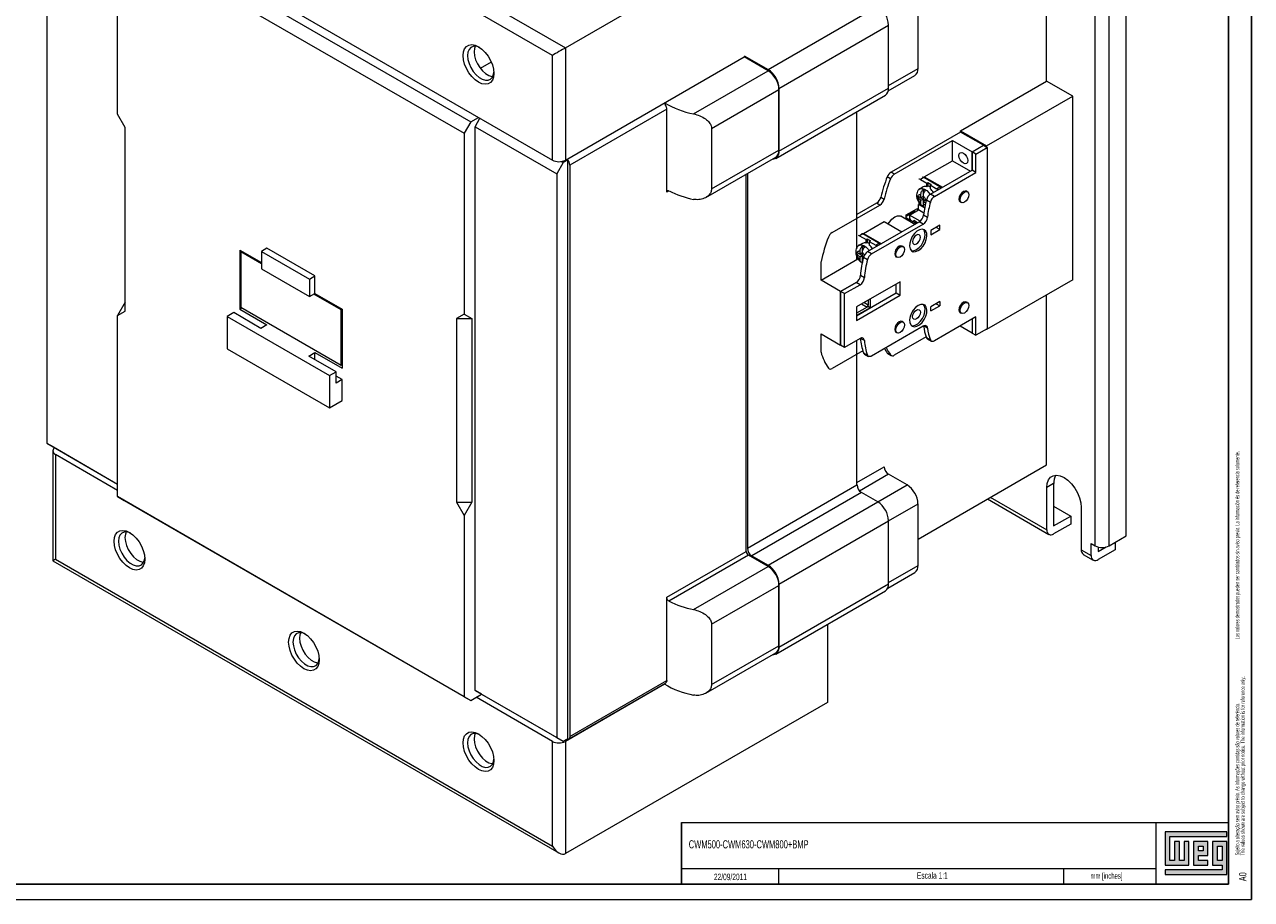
# Model space of a CAD drawing. Header units: millimetres. Extents: x 0 to 1189, y 0 to 841.
# Tile 4 of 7: x 791 to 1189, y 0 to 284. Entities that reach past the tile are written whole.
import ezdxf

# ---------------------------------------------------------------- set-up
doc = ezdxf.new("R2010")
doc.units = ezdxf.units.MM
doc.layers.add('FORMATO', color=7, linetype='Continuous')
doc.layers.add('LEGENDA', color=7, linetype='Continuous')
doc.styles.add('SLDTEXTSTYLE1', font='TXT', dxfattribs={"width": 0.605})
doc.styles.add('SLDTEXTSTYLE2', font='TXT', dxfattribs={"width": 0.569583})

# ---------------------------------------------------------------- blocks, each defined once
blk = doc.blocks.new('SW_NOTE_0')
at = {"color": 0, "linetype": 'Continuous', "lineweight": 0, "attachment_point": 1, "rotation": 90}
for s, insert, char_height, style in [('Sujeito a alteração sem aviso prévio. As informações contidas são valores de referência.                                                           Los valores demostrados pueden ser cambiados sin aviso previo. La información és de referencia solamente.', (-1.71, 0), 1.32292, 'SLDTEXTSTYLE2'), ('The values shown are subject to change without prior notice. The information is for reference only. ', (0.06, 0), 1.3229, 'SLDTEXTSTYLE1')]:
    blk.add_mtext(s, dxfattribs=dict(at, insert=insert, char_height=char_height, style=style))

msp = doc.modelspace()

# ---------------------------------------------------------------- hatches: boundary and pattern name
at = {"linetype": 'Continuous'}
msp.add_hatch(color=7, dxfattribs=at).paths.add_polyline_path([(1160.99, 21.93), (1160.99, 11.15), (1168.69, 11.15), (1168.69, 18.85), (1167.15, 18.85), (1167.15, 12.69), (1165.61, 12.69), (1165.61, 18.85), (1164.07, 18.85), (1164.07, 12.69), (1162.53, 12.69), (1162.53, 20.39), (1181.01, 20.39), (1181.01, 21.93)], flags=0)
h = msp.add_hatch(color=7, dxfattribs=at)
h.paths.add_polyline_path([(1160.99, 8.07), (1181.01, 8.07), (1181.01, 18.85), (1176.39, 18.85), (1176.39, 11.15), (1179.47, 11.15), (1179.47, 9.61), (1160.99, 9.61)], flags=0)
h.paths.add_polyline_path([(1177.93, 17.31), (1179.47, 17.31), (1179.47, 12.69), (1177.93, 12.69)], flags=0)
h = msp.add_hatch(color=7, dxfattribs=at)
h.paths.add_polyline_path([(1174.85, 12.69), (1171.77, 12.69), (1171.77, 14.23), (1174.85, 14.23), (1174.85, 18.85), (1170.23, 18.85), (1170.23, 11.15), (1174.85, 11.15)], flags=0)
h.paths.add_polyline_path([(1173.31, 15.77), (1171.77, 15.77), (1171.77, 17.31), (1173.31, 17.31)], flags=0)

# ---------------------------------------------------------------- linework, layer by layer
at = {"color": 7, "linetype": 'Continuous', "lineweight": 15}
for p, q in [((800.92, 371.89), (966.38, 276.37)), ((962.14, 273.92), (800.92, 366.99)), ((1148.32, 117.98), (1148.32, 344.16)), ((1138.28, 114.79), (1138.28, 340.97)), ((1142.8, 114.79), (1142.8, 340.97)), ((798.09, 330.97), (798.09, 148.06)), ((800.92, 333.02), (962.14, 239.95)), ((1122.51, 265.56), (1122.51, 330.48)), ((966.38, 276.37), (1051.37, 325.43)), ((823.19, 317.3), (935.63, 252.39)), ((821.06, 313.62), (933.5, 248.71)), ((821.06, 254.83), (821.06, 313.62)), ((1032.14, 269.33), (1067.71, 289.86)), ((1080.79, 269.65), (1080.79, 289.66)), ((1035.68, 263.21), (1071.24, 283.74)), ((1071.24, 263.33), (1071.24, 283.74)), ((966.38, 276.37), (966.38, 239.95)), ((942.31, 271.77), (938.74, 269.71)), ((962.14, 239.95), (962.14, 273.92)), ((966.38, 239.95), (1024.36, 273.42)), ((1024.36, 273.82), (1032.14, 269.33)), ((1032.14, 268.93), (1024.36, 273.42)), ((1007.95, 254.97), (1032.14, 268.93)), ((1071.14, 262.39), (1079.75, 267.36)), ((1071.24, 264.14), (1080.79, 269.65)), ((1013.8, 250.18), (1035.68, 262.81)), ((1035.68, 242.79), (1071.24, 263.33)), ((1035.68, 263.21), (1035.68, 242.79)), ((1035.68, 243.21), (1035.68, 262.81)), ((1094.58, 249.44), (1122.51, 265.56)), ((1130.99, 260.67), (1122.51, 265.56)), ((1034.64, 240.5), (1070.21, 261.04)), ((1103.06, 244.54), (1130.99, 260.67)), ((1130.99, 201.06), (1130.99, 260.67)), ((823.54, 250.55), (821.06, 254.83)), ((999.26, 256.48), (967.79, 238.32)), ((999.26, 229.54), (999.26, 256.48)), ((1060.99, 211.57), (1060.99, 255.72)), ((935.63, 252.39), (933.5, 248.71)), ((935.63, 252.39), (938.11, 253.82)), ((937.04, 250.75), (938.63, 253.52)), ((823.54, 190.94), (823.54, 250.55)), ((933.5, 248.71), (933.5, 189.92)), ((937.04, 250.75), (963.55, 235.45)), ((937.04, 67.85), (937.04, 250.75)), ((1013.8, 250.18), (1013.8, 230.58)), ((1094.58, 249.03), (1072.03, 236.02)), ((1094.58, 249.03), (1094.58, 249.44)), ((1094.58, 249.44), (1103.06, 244.54)), ((1102, 244.75), (1094.58, 249.03)), ((1013.8, 230.58), (1035.68, 243.21)), ((1073.09, 235.4), (1091.96, 246.3)), ((1091.96, 239.76), (1091.96, 246.3)), ((1091.96, 246.3), (1098.33, 242.62)), ((1098.33, 242.62), (1102, 244.75)), ((1098.33, 242.62), (1102, 244.75)), ((1099.6, 241.89), (1103.28, 244.01)), ((1102, 244.75), (1103.28, 244.01)), ((1103.06, 244.54), (1103.06, 244.13)), ((1103.28, 244.01), (1103.28, 185.22)), ((965.67, 239.12), (963.55, 235.45)), ((965.02, 239.5), (965.67, 239.12)), ((967.09, 239.94), (965.67, 239.12)), ((966.72, 240.15), (967.09, 239.94)), ((967.09, 239.94), (967.09, 52.14)), ((1011.93, 227.81), (1034.64, 240.92)), ((1082.84, 234.5), (1091.96, 239.76)), ((1091.96, 239.76), (1097.83, 236.38)), ((1099.6, 241.89), (1098.33, 242.62)), ((1098.33, 236.66), (1098.33, 242.62)), ((1098.33, 242.62), (1098.33, 236.66)), ((1099.6, 235.93), (1099.6, 241.89)), ((963.55, 235.45), (963.55, 52.54)), ((967.79, 238.32), (967.79, 52.94)), ((1025.07, 112.95), (1025.07, 235.4)), ((1025.42, 235.6), (1025.42, 113.98)), ((1073.09, 235.4), (1072.03, 236.02)), ((1084.86, 228.89), (1098.33, 236.66)), ((1086.13, 228.15), (1099.6, 235.93)), ((1099.6, 235.93), (1098.33, 236.66)), ((1071.88, 233.9), (1070.82, 234.52)), ((1082.51, 231.24), (1081.45, 230.62)), ((1082.63, 234.3), (1081.57, 233.68)), ((1081.57, 233.68), (1083.65, 232.48)), ((1087.86, 231.27), (1082.63, 234.3)), ((1082.84, 234.17), (1082.84, 234.5)), ((1082.84, 234.5), (1088.71, 231.11)), ((1083.65, 232.48), (1084.01, 232.68)), ((1083.65, 231.31), (1083.65, 232.48)), ((1084.01, 231.51), (1083.65, 231.31)), ((1084.01, 232.68), (1085.07, 232.07)), ((1084.01, 232.68), (1084.01, 231.51)), ((1085.07, 232.07), (1084.71, 231.87)), ((1084.71, 231.87), (1084.71, 230.69)), ((1084.71, 231.87), (1086.8, 230.66)), ((1086.8, 230.66), (1087.86, 231.27)), ((999.95, 229.94), (999.26, 229.54)), ((1068.7, 227.88), (1069.77, 227.27)), ((1080.6, 228.39), (1080.8, 228.25)), ((1080.6, 227.57), (1080.6, 228.39)), ((1081.28, 227.97), (1080.6, 227.57)), ((1080.8, 227.43), (1080.6, 227.57)), ((1080.8, 228.25), (1081.71, 227.72)), ((1081.71, 226.91), (1080.8, 227.43)), ((1081.07, 230.74), (1081.39, 230.56)), ((1081.71, 227.72), (1081.71, 228.77)), ((1082.42, 228.13), (1081.71, 227.72)), ((1081.71, 227.72), (1082.42, 227.31)), ((1081.71, 226.91), (1082.42, 227.31)), ((1082.42, 230.36), (1082.42, 228.36)), ((1082.42, 228.36), (1082.42, 227.31)), ((1082.42, 227.31), (1082.42, 226.5)), ((1082.42, 227.31), (1083.32, 226.79)), ((1083.53, 227.05), (1084.8, 226.32)), ((1086.13, 228.15), (1084.86, 228.89)), ((1096.85, 229.62), (1096.5, 229.82)), ((1052.94, 216.42), (1068.42, 225.36)), ((1067.36, 225.97), (1060.99, 222.29)), ((1068.42, 225.36), (1067.36, 225.97)), ((1076.97, 222.13), (1080.58, 224.21)), ((1079.52, 223.11), (1076.97, 221.64)), ((1078.03, 222.09), (1080.93, 223.76)), ((1079.52, 223.6), (1079.52, 223.11)), ((1079.52, 223.11), (1079.66, 223.03)), ((1080.58, 224.21), (1080.58, 223.56)), ((1081.37, 225.81), (1080.93, 225.56)), ((1080.93, 223.76), (1080.93, 225.56)), ((1082.93, 224.4), (1080.93, 225.56)), ((1082.67, 222.76), (1080.93, 223.76)), ((1081.71, 225.86), (1081.71, 226.91)), ((1083.12, 226.91), (1082.42, 226.5)), ((1083.27, 226.01), (1082.42, 226.5)), ((1082.42, 226.5), (1082.42, 225.45)), ((1082.42, 225.45), (1082.42, 225.09)), ((1083.32, 226.79), (1083.44, 226.72)), ((1094.5, 226.36), (1094.85, 226.15)), ((1063.11, 216.17), (1069.76, 220.01)), ((1064.43, 210.24), (1081.2, 219.92)), ((1065.7, 209.5), (1082.47, 219.18)), ((1069.76, 220.01), (1075.56, 216.66)), ((1079.77, 219.09), (1075.22, 221.72)), ((1076.52, 220.97), (1076.97, 221.23)), ((1076.97, 221.23), (1076.97, 222.13)), ((1080.22, 219.35), (1076.97, 221.23)), ((1078.03, 222.09), (1078.03, 221.19)), ((1081.47, 220.1), (1078.03, 222.09)), ((1078.03, 221.19), (1078.4, 220.4)), ((1079.45, 219.8), (1079.45, 220.29)), ((1080.65, 219.6), (1079.45, 220.29)), ((1080.22, 219.84), (1079.8, 219.6)), ((1082.47, 219.18), (1081.2, 219.92)), ((1082.6, 222.15), (1083.88, 221.41)), ((1062.9, 215.97), (1061.84, 215.35)), ((1061.84, 215.35), (1063.92, 214.15)), ((1068.13, 212.94), (1062.9, 215.97)), ((1063.11, 215.84), (1063.11, 216.17)), ((1063.11, 216.17), (1068.91, 212.82)), ((1087.86, 218.78), (1084.96, 217.11)), ((1084.96, 215.72), (1087.86, 217.39)), ((1084.96, 217.11), (1084.96, 215.72)), ((1087.86, 217.39), (1086.66, 218.09)), ((1087.86, 217.39), (1087.86, 218.78)), ((869.51, 211.35), (867.74, 210.33)), ((885.06, 202.37), (869.51, 211.35)), ((1061.34, 212.41), (1061.66, 212.23)), ((1062.78, 212.91), (1061.72, 212.29)), ((1062.69, 212.03), (1062.69, 210.03)), ((1063.92, 214.15), (1064.28, 214.35)), ((1063.92, 212.98), (1063.92, 214.15)), ((1064.28, 213.18), (1063.92, 212.98)), ((1064.28, 214.35), (1065.34, 213.74)), ((1064.28, 214.35), (1064.28, 213.18)), ((1065.34, 213.74), (1064.99, 213.54)), ((1064.99, 213.54), (1064.99, 212.37)), ((1064.99, 213.54), (1067.07, 212.33)), ((1067.07, 212.33), (1068.13, 212.94)), ((1075.99, 211.86), (1075.64, 212.06)), ((860.67, 210.74), (867.74, 206.66)), ((860.67, 210.74), (860.67, 191.55)), ((861.02, 210.14), (861.37, 210.34)), ((867.74, 206.26), (861.02, 210.14)), ((861.02, 210.14), (861.02, 192.17)), ((867.74, 210.33), (867.74, 204.62)), ((867.74, 210.33), (883.29, 201.35)), ((1049.32, 201.02), (1061.3, 207.94)), ((1060.87, 210.06), (1061.07, 209.92)), ((1060.87, 209.24), (1060.87, 210.06)), ((1061.56, 209.64), (1060.87, 209.24)), ((1061.07, 209.1), (1060.87, 209.24)), ((1060.99, 207.76), (1060.99, 208.5)), ((1061.07, 209.92), (1061.98, 209.39)), ((1061.98, 208.58), (1061.07, 209.1)), ((1061.35, 207.97), (1061.46, 208.03)), ((1061.98, 209.39), (1061.98, 210.44)), ((1062.69, 209.8), (1061.98, 209.39)), ((1061.98, 209.39), (1062.69, 208.98)), ((1061.98, 208.58), (1062.69, 208.98)), ((1061.98, 207.53), (1061.98, 208.58)), ((1062.69, 210.03), (1062.69, 208.98)), ((1062.69, 208.98), (1062.69, 208.17)), ((1062.69, 208.98), (1063.2, 208.69)), ((1063.1, 208.41), (1062.69, 208.17)), ((1063, 207.99), (1062.69, 208.17)), ((1062.69, 208.17), (1062.69, 207.12)), ((1062.69, 207.12), (1062.69, 206.76)), ((1063.1, 208.39), (1064.37, 207.65)), ((1065.7, 209.5), (1064.43, 210.24)), ((1073.64, 208.6), (1073.99, 208.4)), ((867.74, 204.62), (883.29, 195.64)), ((1049.32, 201.02), (1049.32, 206.98)), ((883.29, 201.35), (885.06, 202.37)), ((883.29, 201.35), (883.29, 195.64)), ((885.06, 196.66), (885.06, 202.37)), ((1055.69, 197.35), (1049.32, 201.02)), ((1055.69, 197.35), (1060.7, 200.24)), ((1060.7, 200.24), (1055.69, 197.35)), ((1056.96, 196.62), (1061.97, 199.51)), ((1061.97, 199.51), (1060.7, 200.24)), ((1074.99, 200.49), (1060.85, 192.33)), ((1062.11, 202.56), (1063.38, 201.82)), ((1073.72, 196.82), (1073.72, 199.76)), ((1074.99, 196.08), (1074.99, 200.49)), ((1130.99, 201.06), (1103.06, 184.93)), ((883.29, 195.64), (885.06, 196.66)), ((893.55, 191.36), (884.72, 196.46)), ((885.06, 196.66), (893.9, 191.55)), ((1056.96, 196.62), (1055.69, 197.35)), ((1055.69, 197.35), (1055.69, 179.88)), ((1055.69, 179.88), (1055.69, 197.35)), ((1056.96, 179.14), (1056.96, 196.62)), ((1060.85, 189.39), (1073.72, 196.82)), ((1060.85, 187.92), (1074.99, 196.08)), ((1073.72, 196.82), (1074.99, 196.08)), ((1122.51, 141.04), (1122.51, 196.16)), ((823.54, 193.8), (821.06, 189.51)), ((860.67, 191.55), (861.38, 191.96)), ((860.67, 191.55), (869.51, 186.45)), ((861.02, 192.17), (893.55, 173.4)), ((893.55, 191.36), (893.89, 191.56)), ((893.55, 173.4), (893.55, 191.36)), ((893.9, 191.55), (893.9, 172.37)), ((1060.85, 192.33), (1060.85, 187.92)), ((1064.24, 192.25), (1060.85, 190.29)), ((1065.3, 192.04), (1060.85, 189.47)), ((1062.47, 193.27), (1064.24, 192.25)), ((1064.6, 192.86), (1063.18, 193.68)), ((1065.3, 192.04), (1064.39, 192.57)), ((1064.6, 194.49), (1064.6, 192.86)), ((1065.3, 194.9), (1065.3, 192.04)), ((1087.86, 194.04), (1084.96, 192.37)), ((1084.96, 190.98), (1087.86, 192.65)), ((1084.96, 190.98), (1084.96, 192.37)), ((1086.66, 193.35), (1087.86, 192.65)), ((1087.86, 194.04), (1087.86, 192.65)), ((1096.85, 193.69), (1096.5, 193.89)), ((821.06, 189.51), (823.54, 190.94)), ((821.06, 130.72), (821.06, 189.51)), ((858.74, 190.44), (856.62, 189.22)), ((856.62, 189.22), (856.62, 178.74)), ((856.62, 189.22), (889.86, 170.03)), ((867.58, 185.34), (858.74, 190.44)), ((933.5, 189.92), (931.03, 188.49)), ((931.03, 188.49), (931.03, 128.89)), ((931.03, 188.49), (935.98, 188.49)), ((933.5, 189.92), (935.98, 188.49)), ((935.98, 188.49), (935.98, 128.89)), ((1075.99, 187.36), (1075.64, 187.57)), ((1099.6, 189.06), (1086.13, 181.28)), ((1094.5, 190.43), (1094.85, 190.23)), ((1098.33, 188.32), (1098.33, 183.83)), ((1098.33, 188.32), (1098.33, 183.83)), ((1099.6, 183.1), (1099.6, 189.06)), ((869.51, 186.45), (867.58, 185.34)), ((1049.32, 177.59), (1049.32, 183.55)), ((1049.32, 183.55), (1055.69, 179.88)), ((1082.47, 186.03), (1065.7, 176.35)), ((1073.64, 184.1), (1073.99, 183.9)), ((1082.56, 185.98), (1082.4, 185.99)), ((1082.56, 186.08), (1082.56, 185.98)), ((1082.56, 185.98), (1082.63, 185.92)), ((1083.88, 185.42), (1082.66, 186.12)), ((1098.33, 183.83), (1094.44, 186.08)), ((1098.33, 183.83), (1099.6, 183.1)), ((1103.28, 185.22), (1099.6, 183.1)), ((1103.06, 184.93), (1102.92, 185.02)), ((1103.06, 185.1), (1103.06, 184.93)), ((1056.96, 179.14), (1055.69, 179.88)), ((1061.97, 182.04), (1056.96, 179.14)), ((1060.99, 134.52), (1060.99, 181.47)), ((1063.38, 181.35), (1062.11, 182.08)), ((1083.43, 182.58), (1073.09, 176.61)), ((1083.53, 182.32), (1084.8, 181.59)), ((1083.86, 181.92), (1085.13, 181.19)), ((856.62, 178.74), (889.86, 159.55)), ((883.14, 176.36), (885.06, 177.47)), ((891.98, 171.25), (883.14, 176.36)), ((885.06, 175.25), (885.06, 177.47)), ((885.06, 177.47), (893.9, 172.37)), ((1062.87, 178.06), (1052.94, 172.33)), ((1063.1, 177.4), (1064.37, 176.66)), ((1063.43, 176.98), (1064.7, 176.25)), ((1071.88, 176.71), (1070.82, 177.32)), ((1071.03, 177.13), (1072.09, 176.51)), ((889.86, 170.03), (891.98, 171.25)), ((891.98, 167.58), (891.98, 171.25)), ((893.55, 173.4), (893.9, 173.6)), ((889.86, 170.03), (889.86, 159.55)), ((893.9, 168.69), (891.98, 169.8)), ((893.9, 168.69), (891.98, 167.58)), ((893.9, 161.89), (893.9, 168.69)), ((889.86, 159.55), (893.9, 161.89)), ((798.09, 148.06), (821.06, 134.8)), ((798.09, 148.06), (800.21, 146.84)), ((800.04, 145.6), (800.04, 109.9)), ((800.21, 146.84), (821.06, 134.8)), ((821.06, 132.75), (800.92, 144.38)), ((800.92, 144.38), (800.92, 110.41)), ((1060.99, 135.33), (1069.83, 140.43)), ((1080.79, 116.96), (1122.51, 141.04)), ((1071.24, 137.99), (1061.82, 132.55)), ((1077.25, 134.52), (1071.24, 137.99)), ((1025.42, 113.98), (1060.99, 134.52)), ((1062.4, 132.07), (1026.84, 111.53)), ((1067.71, 129), (1062.4, 132.07)), ((1067.71, 129), (1077.25, 134.52)), ((1124.81, 134.98), (1122.55, 133.67)), ((1122.55, 119.95), (1122.55, 133.67)), ((1124.81, 134.98), (1124.81, 121.26)), ((933.5, 65.81), (821.06, 130.72)), ((821.06, 130.72), (823.19, 129.49)), ((823.19, 129.49), (935.63, 64.58)), ((931.03, 128.89), (933.5, 124.6)), ((931.03, 128.89), (935.98, 128.89)), ((935.98, 128.89), (933.5, 124.6)), ((1032.14, 108.47), (1067.71, 129)), ((1071.24, 122.88), (1080.79, 128.39)), ((1080.79, 108.39), (1080.79, 128.39)), ((1103.32, 129.97), (1123.21, 118.49)), ((1104.26, 130.51), (1122.55, 119.95)), ((1124.81, 127.63), (1130.33, 124.44)), ((933.5, 124.6), (933.5, 65.81)), ((1124.81, 121.26), (1130.33, 124.44)), ((1130.33, 124.44), (1130.33, 121.83)), ((1133.78, 127.19), (1133.78, 113.47)), ((1035.68, 102.35), (1071.24, 122.88)), ((1071.24, 102.47), (1071.24, 122.88)), ((1130.33, 121.83), (1124.81, 118.65)), ((1137, 115.53), (1138.28, 114.79)), ((1137, 111.61), (1137, 115.53)), ((1142.8, 114.79), (1148.32, 117.98)), ((1144.78, 115.93), (1144.78, 113.48)), ((999.26, 98.05), (1025.07, 112.95)), ((1025.78, 111.73), (999.98, 96.84)), ((1032.14, 108.05), (1025.78, 111.73)), ((1026.84, 111.53), (1032.14, 108.47)), ((1133.78, 113.47), (1137, 111.61)), ((1134.44, 112), (1137.67, 110.14)), ((1139.27, 112.91), (1141.88, 114.42)), ((1139.27, 114.4), (1139.27, 112.91)), ((1144.78, 113.48), (1139.27, 110.3)), ((800.04, 109.9), (964.26, 15.1)), ((800.92, 110.41), (962.14, 17.34)), ((1007.95, 94.09), (1032.14, 108.05)), ((1071.24, 102.88), (1080.79, 108.39)), ((1070.95, 101.02), (1079.75, 106.1)), ((1013.8, 89.3), (1035.68, 101.93)), ((1034.64, 79.65), (1070.21, 100.18)), ((1035.68, 81.93), (1071.24, 102.47)), ((1035.68, 102.35), (1035.68, 81.93)), ((1035.68, 82.33), (1035.68, 101.93)), ((999.26, 71.11), (999.26, 98.05)), ((1013.8, 89.3), (1013.8, 69.71)), ((1051.37, 89.31), (1051.37, 63.96)), ((1011.93, 66.93), (1034.64, 80.04)), ((1013.8, 69.71), (1035.68, 82.33)), ((937.04, 67.85), (963.55, 52.54)), ((939.16, 66.62), (937.04, 67.85)), ((998.57, 69.89), (966.38, 51.31)), ((967.38, 52.03), (998.85, 70.2)), ((967.79, 52.94), (999.26, 71.11)), ((933.5, 65.81), (935.63, 64.58)), ((935.63, 64.58), (939.16, 66.62)), ((962.14, 51.31), (937.38, 65.6)), ((939.16, 66.62), (965.67, 51.32)), ((1051.37, 63.96), (966.38, 14.89)), ((963.55, 52.54), (965.67, 51.32)), ((965.67, 51.32), (967.09, 52.14)), ((962.14, 17.34), (962.14, 51.31)), ((966.38, 51.31), (966.38, 14.89))]:
    msp.add_line(p, q, dxfattribs=at)
at = {"color": 7, "linetype": 'Continuous', "lineweight": 0}
for p, q in [((1181.01, 21.93), (1160.99, 21.93)), ((1160.99, 21.93), (1160.99, 11.15)), ((1162.53, 20.39), (1181.01, 20.39)), ((1162.53, 12.69), (1162.53, 20.39)), ((1181.01, 20.39), (1181.01, 21.93)), ((1165.61, 18.85), (1164.07, 18.85)), ((1164.07, 18.85), (1164.07, 12.69)), ((1165.61, 12.69), (1165.61, 18.85)), ((1168.69, 18.85), (1167.15, 18.85)), ((1167.15, 18.85), (1167.15, 12.69)), ((1168.69, 11.15), (1168.69, 18.85)), ((1174.85, 18.85), (1170.23, 18.85)), ((1170.23, 18.85), (1170.23, 11.15)), ((1171.77, 17.31), (1173.31, 17.31)), ((1171.77, 15.77), (1171.77, 17.31)), ((1173.31, 17.31), (1173.31, 15.77)), ((1174.85, 14.23), (1174.85, 18.85)), ((1181.01, 18.85), (1176.39, 18.85)), ((1176.39, 18.85), (1176.39, 11.15)), ((1177.93, 12.69), (1177.93, 17.31)), ((1177.93, 17.31), (1179.47, 17.31)), ((1179.47, 17.31), (1179.47, 12.69)), ((1181.01, 8.07), (1181.01, 18.85)), ((1164.07, 12.69), (1162.53, 12.69)), ((1167.15, 12.69), (1165.61, 12.69)), ((1173.31, 15.77), (1171.77, 15.77)), ((1171.77, 14.23), (1174.85, 14.23)), ((1171.77, 12.69), (1171.77, 14.23)), ((1174.85, 12.69), (1171.77, 12.69)), ((1174.85, 11.15), (1174.85, 12.69)), ((1179.47, 12.69), (1177.93, 12.69)), ((1035.52, 10.02), (1035.52, 5)), ((1128, 10.03), (1128, 5)), ((1160.99, 11.15), (1168.69, 11.15)), ((1160.99, 9.61), (1160.99, 8.07)), ((1179.47, 9.61), (1160.99, 9.61)), ((1160.99, 8.07), (1181.01, 8.07)), ((1170.23, 11.15), (1174.85, 11.15)), ((1176.39, 11.15), (1179.47, 11.15)), ((1179.47, 11.15), (1179.47, 9.61))]:
    msp.add_line(p, q, dxfattribs=at)
at = {"color": 7, "linetype": 'Continuous', "lineweight": 15, "flags": 128}
for points in [[(933.18, 273.85), (933.31, 275.06), (933.67, 276.07), (934.27, 276.82), (935.06, 277.27), (936, 277.41), (937.06, 277.23), (938.17, 276.73), (939.28, 275.95), (940.33, 274.91), (941.27, 273.68), (942.06, 272.32), (942.66, 270.88), (943.03, 269.45), (943.15, 268.1), (943.03, 266.89), (942.66, 265.89), (942.06, 265.14), (941.27, 264.68), (940.33, 264.54), (939.28, 264.72), (938.17, 265.22), (937.06, 266), (936, 267.04), (935.06, 268.27), (934.27, 269.64), (933.67, 271.07), (933.31, 272.5), (933.18, 273.85)], [(938.53, 276.5), (938.36, 276.59), (937.36, 276.88), (936.44, 276.85), (935.67, 276.51), (935.09, 275.87), (934.72, 274.96), (934.6, 273.85)], [(937.12, 276.94), (936.84, 276.19), (936.72, 275.08)], [(936.72, 275.08), (936.84, 273.82), (937.21, 272.5), (937.79, 271.18), (938.56, 269.95), (939.48, 268.87), (940.48, 268), (941.51, 267.41), (942.51, 267.11), (942.77, 267.09)], [(934.6, 273.85), (934.72, 272.6), (935.09, 271.28), (935.67, 269.96), (936.44, 268.72), (937.36, 267.64), (938.36, 266.78), (939.39, 266.18), (940.39, 265.89), (941.3, 265.92), (942.08, 266.26), (942.66, 266.9), (943.03, 267.8), (943.14, 268.53)], [(1096.91, 239.77), (1096.8, 239.2), (1096.5, 238.85), (1096.04, 238.76), (1095.5, 238.95), (1094.96, 239.39), (1094.5, 240), (1094.19, 240.71), (1094.08, 241.4), (1094.19, 241.96), (1094.5, 242.31), (1094.96, 242.4), (1095.5, 242.21), (1096.04, 241.78), (1096.5, 241.16), (1096.8, 240.45), (1096.91, 239.77)], [(1081.45, 230.62), (1081.52, 230.66), (1082.17, 230.78), (1082.93, 230.56), (1083.7, 230.04), (1084.42, 229.26), (1084.73, 228.81)], [(1096.5, 229.82), (1096.04, 229.91), (1095.5, 229.72), (1094.96, 229.29), (1094.5, 228.67), (1094.19, 227.96), (1094.08, 227.27), (1094.19, 226.71), (1094.5, 226.36), (1094.5, 226.36)], [(1095.85, 226.25), (1095.31, 226.06), (1094.85, 226.15), (1094.54, 226.51), (1094.44, 227.07), (1094.54, 227.76), (1094.85, 228.46), (1095.31, 229.08), (1095.85, 229.52), (1096.39, 229.71), (1096.85, 229.62), (1097.16, 229.26), (1097.26, 228.7), (1097.16, 228.01), (1096.85, 227.31), (1096.39, 226.69), (1095.85, 226.25)], [(1071.12, 219.22), (1071.49, 219.83), (1072.31, 220.81), (1073.22, 221.52), (1074.14, 221.87), (1074.96, 221.83), (1075.22, 221.72)], [(1080.86, 210.58), (1081.69, 211.2), (1082.45, 212.06), (1083.07, 213.08), (1083.49, 214.17), (1083.68, 215.23), (1083.62, 216.16), (1083.31, 216.89), (1082.78, 217.35), (1082.09, 217.49), (1081.28, 217.32), (1080.44, 216.83), (1079.63, 216.08), (1078.94, 215.13), (1078.41, 214.06), (1078.1, 212.98), (1078.04, 211.97), (1078.23, 211.13), (1078.65, 210.53), (1079.27, 210.22), (1080.03, 210.24), (1080.86, 210.58)], [(1080.29, 215.62), (1079.81, 215.23), (1079.4, 214.68), (1079.13, 214.05), (1079.04, 213.44), (1079.13, 212.94), (1079.4, 212.63), (1079.81, 212.55), (1080.29, 212.72), (1080.78, 213.1), (1081.18, 213.65), (1081.46, 214.28), (1081.55, 214.9), (1081.46, 215.4), (1081.18, 215.71), (1080.78, 215.79), (1080.29, 215.62)], [(1080.29, 210.9), (1081.13, 211.53), (1081.89, 212.39), (1082.51, 213.41), (1082.93, 214.5), (1083.11, 215.55), (1083.05, 216.49), (1082.74, 217.22), (1082.56, 217.43)], [(1061.72, 212.3), (1061.79, 212.33), (1062.44, 212.45), (1063.2, 212.23), (1063.98, 211.71), (1064.69, 210.93), (1064.96, 210.54)], [(1075.64, 212.06), (1075.18, 212.15), (1074.64, 211.96), (1074.1, 211.53), (1073.64, 210.91), (1073.33, 210.2), (1073.22, 209.52), (1073.33, 208.95), (1073.64, 208.6), (1073.64, 208.6)], [(1074.99, 208.49), (1074.45, 208.31), (1073.99, 208.4), (1073.68, 208.75), (1073.58, 209.31), (1073.68, 210), (1073.99, 210.71), (1074.45, 211.32), (1074.99, 211.76), (1075.53, 211.95), (1075.99, 211.86), (1076.3, 211.51), (1076.41, 210.94), (1076.3, 210.26), (1075.99, 209.55), (1075.53, 208.93), (1074.99, 208.49)], [(1079.31, 214.5), (1079.42, 214.68), (1079.52, 214.86)], [(1080.86, 192.78), (1080.03, 192.15), (1079.27, 191.29), (1078.65, 190.27), (1078.23, 189.18), (1078.04, 188.13), (1078.1, 187.19), (1078.41, 186.46), (1078.94, 186), (1079.63, 185.86), (1080.44, 186.04), (1081.28, 186.52), (1082.09, 187.28), (1082.78, 188.23), (1083.31, 189.29), (1083.62, 190.37), (1083.68, 191.38), (1083.49, 192.22), (1083.07, 192.82), (1082.45, 193.13), (1081.69, 193.11), (1080.86, 192.78)], [(1078.6, 186.24), (1079.07, 186.18), (1079.87, 186.36), (1080.72, 186.85), (1081.52, 187.6), (1082.22, 188.55), (1082.74, 189.62), (1083.05, 190.7), (1083.11, 191.71), (1082.93, 192.55), (1082.56, 193.1)], [(1080.29, 188.38), (1079.81, 188.22), (1079.4, 188.29), (1079.13, 188.61), (1079.04, 189.11), (1079.13, 189.72), (1079.4, 190.35), (1079.81, 190.9), (1080.29, 191.29), (1080.78, 191.46), (1081.18, 191.38), (1081.46, 191.06), (1081.55, 190.56), (1081.46, 189.95), (1081.18, 189.32), (1080.78, 188.77), (1080.29, 188.38)], [(1095.5, 193.79), (1094.96, 193.36), (1094.5, 192.74), (1094.19, 192.03), (1094.08, 191.35), (1094.19, 190.78), (1094.5, 190.43), (1094.5, 190.43)], [(1095.85, 193.59), (1096.39, 193.78), (1096.85, 193.69), (1097.16, 193.34), (1097.26, 192.77), (1097.16, 192.09), (1096.85, 191.38), (1096.39, 190.76), (1095.85, 190.32), (1095.31, 190.14), (1094.85, 190.23), (1094.54, 190.58), (1094.44, 191.14), (1094.54, 191.83), (1094.85, 192.54), (1095.31, 193.15), (1095.85, 193.59)], [(1096.5, 193.89), (1096.04, 193.98), (1095.5, 193.79)], [(1074.64, 187.47), (1074.1, 187.03), (1073.64, 186.41), (1073.33, 185.71), (1073.22, 185.02), (1073.33, 184.46), (1073.64, 184.1), (1073.64, 184.1)], [(1074.99, 187.26), (1075.53, 187.45), (1075.99, 187.36), (1076.3, 187.01), (1076.41, 186.45), (1076.3, 185.76), (1075.99, 185.05), (1075.53, 184.44), (1074.99, 184), (1074.45, 183.81), (1073.99, 183.9), (1073.68, 184.25), (1073.58, 184.81), (1073.68, 185.5), (1073.99, 186.21), (1074.45, 186.83), (1074.99, 187.26)], [(1075.64, 187.57), (1075.18, 187.66), (1074.64, 187.47)], [(1079.31, 190.16), (1079.42, 190.34), (1079.52, 190.53)], [(1083.88, 185.42), (1083.82, 185.67), (1083.72, 185.89), (1083.58, 186.05), (1083.41, 186.16), (1083.2, 186.22), (1082.97, 186.21), (1082.73, 186.15), (1082.47, 186.03)], [(1063.38, 181.35), (1063.34, 181.62), (1063.24, 181.85), (1063.11, 182.03), (1062.93, 182.16), (1062.72, 182.22), (1062.49, 182.22), (1062.23, 182.16), (1061.97, 182.04)], [(1086.13, 181.28), (1085.92, 181.18), (1085.71, 181.11), (1085.51, 181.09), (1085.32, 181.11), (1085.15, 181.17), (1085.01, 181.27), (1084.89, 181.41), (1084.8, 181.59)], [(1065.7, 176.35), (1065.49, 176.24), (1065.27, 176.18), (1065.07, 176.16), (1064.89, 176.18), (1064.72, 176.24), (1064.58, 176.34), (1064.46, 176.48), (1064.37, 176.66)], [(1070.82, 177.32), (1070.92, 177.21), (1071.03, 177.13)], [(800.6, 146.61), (800.54, 146.57), (800.27, 146.27), (800.1, 145.94), (800.04, 145.6), (800.1, 145.27), (800.27, 144.94), (800.54, 144.64), (800.92, 144.38)], [(1122.55, 133.67), (1122.69, 135.03), (1123.11, 136.16), (1123.77, 137.01), (1124.66, 137.52), (1125.73, 137.68), (1126.92, 137.47), (1128.17, 136.91), (1129.42, 136.03), (1130.6, 134.86), (1131.67, 133.48), (1132.56, 131.94), (1133.23, 130.32), (1133.64, 128.71), (1133.78, 127.19)], [(829.87, 110.48), (829.75, 109.27), (829.38, 108.26), (828.78, 107.51), (828, 107.06), (827.05, 106.92), (826, 107.1), (824.89, 107.6), (823.78, 108.38), (822.72, 109.42), (821.78, 110.65), (820.99, 112.01), (820.4, 113.45), (820.03, 114.88), (819.9, 116.23), (820.03, 117.44), (820.4, 118.44), (820.99, 119.19), (821.78, 119.65), (822.72, 119.79), (823.78, 119.61), (824.89, 119.11), (826, 118.33), (827.05, 117.29), (828, 116.06), (828.78, 114.69), (829.38, 113.26), (829.75, 111.83), (829.87, 110.48)], [(825.26, 118.88), (825.08, 118.96), (824.08, 119.26), (823.16, 119.23), (822.39, 118.89), (821.81, 118.24), (821.44, 117.34), (821.32, 116.23), (821.44, 114.98), (821.81, 113.65), (822.39, 112.33), (823.16, 111.1), (824.08, 110.02), (825.08, 109.16), (826.11, 108.56), (827.11, 108.27), (828.02, 108.29), (828.8, 108.64), (829.38, 109.28), (829.75, 110.18), (829.86, 110.91)], [(823.82, 119.28), (823.56, 118.57), (823.44, 117.46), (823.56, 116.2), (823.93, 114.88), (824.51, 113.56), (825.29, 112.32), (826.2, 111.24), (827.2, 110.38), (828.23, 109.78), (829.23, 109.49), (829.49, 109.47)], [(886.51, 77.78), (886.39, 76.57), (886.02, 75.57), (885.42, 74.82), (884.63, 74.36), (883.69, 74.22), (882.64, 74.4), (881.53, 74.9), (880.42, 75.68), (879.36, 76.72), (878.42, 77.95), (877.63, 79.32), (877.04, 80.75), (876.67, 82.18), (876.54, 83.53), (876.67, 84.74), (877.04, 85.75), (877.63, 86.5), (878.42, 86.95), (879.36, 87.09), (880.42, 86.91), (881.53, 86.41), (882.64, 85.63), (883.69, 84.59), (884.63, 83.36), (885.42, 82), (886.02, 80.56), (886.39, 79.13), (886.51, 77.78)], [(881.89, 86.18), (881.72, 86.27), (880.72, 86.56), (879.8, 86.53), (879.03, 86.19), (878.45, 85.55), (878.08, 84.64), (877.96, 83.53), (878.08, 82.28), (878.45, 80.96), (879.03, 79.64), (879.8, 78.4), (880.72, 77.32), (881.72, 76.46), (882.75, 75.86), (883.75, 75.57), (884.66, 75.6), (885.44, 75.94), (886.02, 76.58), (886.39, 77.48), (886.5, 78.21)], [(880.46, 86.58), (880.2, 85.87), (880.08, 84.76), (880.2, 83.5), (880.57, 82.18), (881.15, 80.86), (881.92, 79.63), (882.84, 78.55), (883.84, 77.68), (884.87, 77.09), (885.87, 76.79), (886.13, 76.77)], [(943.15, 45.08), (943.03, 43.87), (942.66, 42.87), (942.06, 42.12), (941.27, 41.66), (940.33, 41.52), (939.28, 41.71), (938.17, 42.2), (937.06, 42.99), (936, 44.02), (935.06, 45.25), (934.27, 46.62), (933.67, 48.05), (933.31, 49.48), (933.18, 50.84), (933.31, 52.05), (933.67, 53.05), (934.27, 53.8), (935.06, 54.25), (936, 54.39), (937.06, 54.21), (938.17, 53.72), (939.28, 52.93), (940.33, 51.9), (941.27, 50.67), (942.06, 49.3), (942.66, 47.86), (943.03, 46.43), (943.15, 45.08)], [(938.53, 53.49), (938.36, 53.57), (937.36, 53.86), (936.44, 53.84), (935.67, 53.49), (935.09, 52.85), (934.72, 51.95), (934.6, 50.84), (934.72, 49.58), (935.09, 48.26), (935.67, 46.94), (936.44, 45.7), (937.36, 44.62), (938.36, 43.76), (939.39, 43.17), (940.39, 42.87), (941.3, 42.9), (942.08, 43.24), (942.66, 43.88), (943.03, 44.79), (943.14, 45.51)], [(937.1, 53.89), (936.84, 53.17), (936.72, 52.06), (936.84, 50.81), (937.21, 49.48), (937.79, 48.16), (938.56, 46.93), (939.48, 45.85), (940.48, 44.99), (941.51, 44.39), (942.51, 44.1), (942.77, 44.07)], [(967.79, 52.94), (967.77, 52.64), (967.69, 52.38), (967.56, 52.17), (967.38, 52.03), (967.17, 51.95), (966.92, 51.94), (966.78, 51.96)]]:
    msp.add_lwpolyline(points, dxfattribs=at)
at = {"color": 7, "linetype": 'Continuous', "lineweight": 15}
for centre, radius, start, end in [((1063.57, 283.39), 7.68, 2.6057, 57.3943), ((1028, 262.86), 7.68, 2.6057, 57.3943), ((1028, 262.46), 7.68, 2.6055, 57.3945), ((1078.28, 269.41), 2.52, 305.7307, 5.5815), ((1068.84, 263.03), 2.42, 304.3927, 6.9195), ((1013.01, 282.4), 27.89, 238.8265, 259.5523), ((1033.23, 242.94), 2.46, 305.0148, 6.2974), ((964.26, 244.04), 4.61, 242.6094, 297.3906), ((964.7, 238.17), 3.09, 2.6983, 43.1336), ((1033.56, 242.43), 2.15, 269.1665, 9.7564), ((1073.68, 233.44), 3.06, 122.6103, 159.3427), ((1074.74, 232.82), 3.06, 122.6103, 159.3427), ((1115.85, 216.54), 48.49, 158.234, 166.4662), ((1116.91, 215.92), 48.49, 158.234, 166.4662), ((1081.27, 233.27), 0.503, 54.3854, 114.3037), ((1082.33, 233.89), 0.503, 54.3854, 114.3037), ((1083.16, 229.98), 1.42, 69.6628, 117.4241), ((1083.13, 228.82), 2.83, 55.9057, 71.8961), ((1087.12, 230.09), 1.4, 33.9532, 58.253), ((1013.53, 256.29), 29.61, 242.7821, 259.1424), ((1065.66, 228.6), 3.13, 302.9191, 346.8021), ((1066.72, 227.99), 3.13, 302.9191, 346.8021), ((1081.25, 227.52), 3.07, 52.3559, 67.6494), ((1114.55, 218.64), 32.14, 164.8381, 173.7399), ((1086.56, 226.26), 3.13, 122.8908, 165.4251), ((1081.29, 226.71), 5.25, 31.0533, 49.267), ((1087.83, 225.53), 3.13, 122.8908, 165.4251), ((1086.06, 229.47), 1.4, 33.9532, 58.253), ((1115.82, 217.91), 32.14, 164.8381, 173.7399), ((1079.51, 222.54), 3.12, 302.8636, 352.8276), ((1080.78, 221.8), 3.12, 302.8636, 352.8276), ((1054.59, 213.84), 3.06, 122.6115, 159.342), ((1061.55, 214.94), 0.503, 54.3811, 114.3052), ((1062.61, 215.56), 0.503, 54.3811, 114.3052), ((1095.94, 197.22), 47.62, 158.1793, 168.1672), ((1061.52, 209.19), 3.07, 52.3559, 67.6494), ((1063.43, 211.65), 1.42, 69.6628, 117.4241), ((1063.4, 210.49), 2.83, 55.9113, 71.8904), ((1061.57, 208.4), 5.24, 31.7833, 49.2818), ((1066.38, 211.19), 1.33, 36.2847, 58.6995), ((1067.44, 211.8), 1.33, 36.2847, 58.6995), ((1062.63, 208.93), 1.48, 208.9525, 237.6406), ((1093.2, 200.28), 31.18, 164.9325, 175.8169), ((1066.13, 207.61), 3.13, 122.8946, 165.5829), ((1094.48, 199.55), 31.18, 164.9325, 175.8169), ((1067.4, 206.87), 3.13, 122.8946, 165.5829), ((1079.09, 212.61), 2.09, 256.5148, 305.2676), ((1059.02, 202.85), 3.11, 302.7909, 354.5097), ((1060.29, 202.12), 3.11, 302.7909, 354.5097), ((1098.39, 187.95), 15.89, 186.4801, 200.728), ((1099.67, 187.21), 15.89, 186.4801, 200.728), ((1078.71, 183.14), 16.63, 183.6266, 200.19), ((1079.98, 182.4), 16.63, 183.6266, 200.19), ((1084.26, 182.58), 0.773, 199.3851, 238.7573), ((1064.38, 181.45), 15.54, 194.3657, 215.4812), ((1063.83, 177.65), 0.775, 198.9968, 238.7118), ((1081.72, 185.29), 13.5, 208.8804, 216.1686), ((1083.2, 184.95), 14, 204.6732, 216.0485), ((1072.53, 177.3), 0.884, 221.8426, 309.0901), ((1052.38, 173.01), 0.884, 221.843, 309.0898), ((1072.9, 140.57), 3.07, 182.6054, 237.3947), ((1129.56, 135.22), 4.75, 148.8609, 182.9129), ((1064.06, 134.66), 3.07, 182.6049, 237.3952), ((1073.11, 128.04), 7.68, 2.6057, 57.3943), ((1063.57, 122.53), 7.68, 2.6055, 57.3944), ((1123.93, 119.73), 1.4, 170.786, 309.2033), ((1026.6, 113.02), 1.54, 182.6045, 237.395), ((1028.49, 114.12), 3.07, 182.6049, 237.3952), ((1135.3, 113.27), 1.53, 172.741, 235.9468), ((1138.38, 111.38), 1.4, 170.786, 309.2033), ((1140.54, 119.16), 4.92, 242.6096, 297.3905), ((1028, 102), 7.68, 2.6055, 57.3944), ((1028, 101.58), 7.68, 2.6055, 57.3945), ((1078.26, 108.15), 2.54, 306.006, 5.3062), ((1068.82, 102.18), 2.44, 304.6236, 6.6886), ((1013.53, 123.17), 29.61, 242.7821, 259.1424), ((1033.55, 81.57), 2.15, 270.024, 9.7419), ((1033.26, 82.05), 2.44, 304.6236, 6.6885), ((1012.98, 93.67), 27.81, 238.4976, 259.5712), ((964.26, 55.4), 4.61, 242.6094, 297.3906)]:
    msp.add_arc(centre, radius, start, end, dxfattribs=at)
for centre, major_axis, ratio, start_param, end_param in [((964.26, 275.14), (3, 1.73), 0.00007, 0.785358, 2.356154), ((1063.89, 192.86), (-0.354, 0.612), 0.577335, 3.141552, 3.92695), ((1063.89, 192.86), (0.707, 0), 0.577382, 5.497787, 6.283185), ((803.04, 111.64), (3, 1.73), 0.00007, 2.356154, 3.141633), ((964.26, 18.57), (-2.12, 3.67), 0.577335, 1.570756, 3.141552)]:
    msp.add_ellipse(centre, major_axis=major_axis, ratio=ratio, start_param=start_param, end_param=end_param, dxfattribs=at)
for points, knots in [([(999.26, 256.48), (999.24, 256.67), (999.21, 257.06), (998.97, 257.69), (998.69, 258.17), (998.5, 258.39), (998.44, 258.46)], [0, 0, 0, 0, 0.29269, 0.585381, 0.877974, 1, 1, 1, 1]), ([(1007.95, 254.97), (1008.63, 254.78), (1009.98, 254.42), (1011.78, 253.4), (1013.05, 252.25), (1013.71, 251.14), (1013.77, 250.46), (1013.8, 250.18)], [0, 0, 0, 0, 0.248319, 0.49623, 0.710246, 0.879585, 1, 1, 1, 1]), ([(999.26, 229.54), (999.27, 229.62), (999.28, 229.8), (999.41, 229.97), (999.59, 230.05), (999.79, 230.04), (999.93, 229.98), (999.98, 229.95)], [0, 0, 0, 0, 0.214648, 0.4293, 0.643939, 0.858499, 1, 1, 1, 1]), ([(1013.8, 230.58), (1013.75, 230.2), (1013.64, 229.43), (1012.8, 228.34), (1011.47, 227.48), (1009.74, 227), (1008.53, 227.14), (1007.95, 227.2)], [0, 0, 0, 0, 0.1655457, 0.3303029, 0.5560322, 0.7848849, 1, 1, 1, 1]), ([(1081.47, 230.6), (1081.38, 230.56), (1081.03, 230.4), (1080.62, 229.85), (1080.34, 229.11), (1080.29, 228.42), (1080.37, 227.8), (1080.54, 227.14), (1080.77, 226.7), (1080.9, 226.44)], [0, 0, 0, 0, 0.062459, 0.251548, 0.42603, 0.58271, 0.69949, 0.823843, 1, 1, 1, 1]), ([(1080.8, 228.25), (1080.84, 228.34), (1080.92, 228.54), (1081.13, 228.73), (1081.39, 228.82), (1081.61, 228.79), (1081.71, 228.77)], [0, 0, 0, 0, 0.2458547, 0.4999948, 0.754135, 1, 1, 1, 1]), ([(1081.71, 225.86), (1081.61, 225.96), (1081.39, 226.17), (1081.13, 226.57), (1080.92, 227), (1080.84, 227.29), (1080.8, 227.43)], [0, 0, 0, 0, 0.2458632, 0.5000015, 0.7541398, 1, 1, 1, 1]), ([(1081.71, 228.77), (1081.72, 228.92), (1081.75, 229.23), (1081.94, 229.73), (1082.18, 230.11), (1082.35, 230.29), (1082.42, 230.36)], [0, 0, 0, 0, 0.291579, 0.5756614, 0.8502312, 1, 1, 1, 1]), ([(1083.12, 229.95), (1083.01, 229.83), (1082.8, 229.58), (1082.56, 229.13), (1082.43, 228.7), (1082.42, 228.46), (1082.42, 228.36)], [0, 0, 0, 0, 0.269158, 0.538246, 0.809452, 1, 1, 1, 1]), ([(1082.42, 228.36), (1082.52, 228.26), (1082.73, 228.05), (1083, 227.65), (1083.21, 227.22), (1083.28, 226.93), (1083.32, 226.79)], [0, 0, 0, 0, 0.2458635, 0.5000021, 0.7541407, 1, 1, 1, 1]), ([(1080.9, 226.44), (1081.1, 226.15), (1081.37, 225.74), (1081.76, 225.35), (1081.92, 225.24), (1081.97, 225.2)], [0, 0, 0, 0, 0.632594, 0.881867, 1, 1, 1, 1]), ([(1082.42, 225.09), (1082.31, 225.09), (1082.09, 225.08), (1081.86, 225.26), (1081.73, 225.54), (1081.71, 225.77), (1081.71, 225.86)], [0, 0, 0, 0, 0.269159, 0.538243, 0.809451, 1, 1, 1, 1]), ([(1083.32, 225.97), (1083.28, 225.88), (1083.21, 225.68), (1083, 225.49), (1082.73, 225.4), (1082.52, 225.43), (1082.42, 225.45)], [0, 0, 0, 0, 0.245865, 0.500002, 0.754138, 1, 1, 1, 1]), ([(1082.42, 225.45), (1082.43, 225.31), (1082.46, 225.04), (1082.61, 224.79), (1082.76, 224.74), (1082.81, 224.73)], [0, 0, 0, 0, 0.404999, 0.799596, 1, 1, 1, 1]), ([(1061.74, 212.27), (1061.65, 212.23), (1061.3, 212.07), (1060.89, 211.52), (1060.62, 210.78), (1060.57, 210.09), (1060.64, 209.47), (1060.81, 208.81), (1061.04, 208.37), (1061.17, 208.11)], [0, 0, 0, 0, 0.062459, 0.251551, 0.426032, 0.582713, 0.69949, 0.823843, 1, 1, 1, 1]), ([(1061.98, 210.44), (1061.99, 210.6), (1062.02, 210.9), (1062.21, 211.4), (1062.45, 211.78), (1062.63, 211.96), (1062.69, 212.03)], [0, 0, 0, 0, 0.291573, 0.575657, 0.85023, 1, 1, 1, 1]), ([(1063.39, 211.62), (1063.29, 211.5), (1063.07, 211.25), (1062.83, 210.8), (1062.71, 210.37), (1062.69, 210.13), (1062.69, 210.03)], [0, 0, 0, 0, 0.269162, 0.538245, 0.809451, 1, 1, 1, 1]), ([(1061.07, 209.92), (1061.11, 210.01), (1061.19, 210.21), (1061.4, 210.4), (1061.67, 210.49), (1061.88, 210.46), (1061.98, 210.44)], [0, 0, 0, 0, 0.2458602, 0.4999985, 0.7541368, 1, 1, 1, 1]), ([(1061.98, 207.53), (1061.88, 207.63), (1061.67, 207.84), (1061.4, 208.24), (1061.19, 208.67), (1061.11, 208.96), (1061.07, 209.1)], [0, 0, 0, 0, 0.245865, 0.5, 0.754146, 1, 1, 1, 1]), ([(1061.17, 208.11), (1061.37, 207.82), (1061.64, 207.41), (1062.03, 207.02), (1062.19, 206.91), (1062.24, 206.87)], [0, 0, 0, 0, 0.632592, 0.881864, 1, 1, 1, 1]), ([(1062.69, 206.76), (1062.58, 206.76), (1062.36, 206.75), (1062.13, 206.94), (1062, 207.21), (1061.99, 207.44), (1061.98, 207.53)], [0, 0, 0, 0, 0.26916, 0.538241, 0.809452, 1, 1, 1, 1]), ([(1062.69, 210.03), (1062.79, 209.93), (1063, 209.72), (1063.24, 209.38), (1063.34, 209.15), (1063.38, 209.07)], [0, 0, 0, 0, 0.380771, 0.774358, 1, 1, 1, 1]), ([(1062.69, 207.12), (1062.69, 206.97), (1062.7, 206.79), (1062.78, 206.69), (1062.79, 206.67)], [0, 0, 0, 0, 0.8411844, 1, 1, 1, 1]), ([(1082.6, 186.09), (1082.6, 186.03), (1082.61, 185.94), (1082.65, 185.89), (1082.67, 185.87)], [0, 0, 0, 0, 0.581272, 1, 1, 1, 1]), ([(999.98, 96.84), (999.9, 96.89), (999.73, 97), (999.52, 97.26), (999.36, 97.56), (999.27, 97.83), (999.26, 97.99), (999.26, 98.05)], [0, 0, 0, 0, 0.214637, 0.429288, 0.643817, 0.8584, 1, 1, 1, 1]), ([(1007.95, 94.09), (1008.63, 93.91), (1009.98, 93.54), (1011.78, 92.53), (1013.05, 91.37), (1013.71, 90.26), (1013.77, 89.58), (1013.8, 89.3)], [0, 0, 0, 0, 0.248319, 0.4962293, 0.7102468, 0.879584, 1, 1, 1, 1]), ([(999.26, 71.11), (999.24, 70.94), (999.21, 70.59), (999.04, 70.29), (998.88, 70.23), (998.84, 70.22)], [0, 0, 0, 0, 0.429595, 0.859191, 1, 1, 1, 1]), ([(1013.8, 69.71), (1013.75, 69.32), (1013.64, 68.55), (1012.8, 67.46), (1011.47, 66.6), (1009.74, 66.13), (1008.53, 66.26), (1007.95, 66.33)], [0, 0, 0, 0, 0.165547, 0.330303, 0.556032, 0.784885, 1, 1, 1, 1])]:
    msp.add_open_spline(points, degree=3, knots=knots, dxfattribs=at)
at = {"layer": 'FORMATO'}
for p, q in [((1189, 0), (1189, 841)), ((1181.52, 5), (1181.52, 831)), ((1004, 25), (1004, 5)), ((1181.52, 5), (22.52, 5))]:
    msp.add_line(p, q, dxfattribs=at)
at = {"layer": 'FORMATO', "lineweight": 0}
for p, q in [((1004, 25), (1181.52, 25)), ((1158, 25), (1158, 5)), ((1004, 10.02), (1035.52, 10.02)), ((1035.52, 10.02), (1158, 10.03)), ((0, 0), (1189, 0))]:
    msp.add_line(p, q, dxfattribs=at)

# ---------------------------------------------------------------- block references
at = {"color": 7, "linetype": 'Continuous', "lineweight": 0}
msp.add_blockref('SW_NOTE_0', (1185.45, 14.3), dxfattribs=at)

# ---------------------------------------------------------------- texts
at = {"layer": 'FORMATO', "insert": (1136.78, 8.62), "char_height": 1.9, "attachment_point": 1, "style": 'SLDTEXTSTYLE1'}
msp.add_mtext('mm [inches]', dxfattribs=at)
at = {"layer": 'LEGENDA', "attachment_point": 1, "style": 'SLDTEXTSTYLE1'}
for s, insert, char_height in [('CWM500-CWM630-CWM800+BMP', (1006.39, 19.22), 2.6458), ('22/09/2011', (1014.56, 8.38), 2.117), ('Escala 1:1', (1080.44, 8.85), 2.117)]:
    msp.add_mtext(s, dxfattribs=dict(at, insert=insert, char_height=char_height))
at = {"layer": 'LEGENDA', "insert": (1184.98, 5.23), "char_height": 2.381, "attachment_point": 1, "rotation": 90, "style": 'SLDTEXTSTYLE1'}
msp.add_mtext(' A0', dxfattribs=at)

doc.saveas('drawing.dxf')
